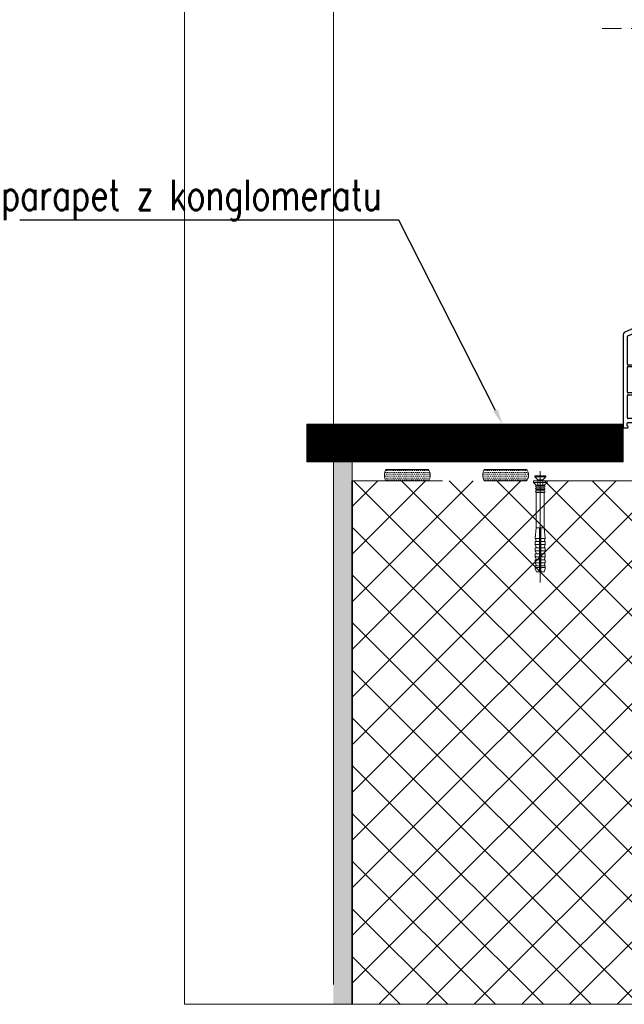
# Model space of a CAD drawing. Header units: millimetres. Extents: x -1427 to 10229, y -1578 to 5221.
# Tile 35 of 129: x 1248 to 1287, y -665 to -600. Entities that reach past the tile are written whole.
import ezdxf
from ezdxf import colors
from ezdxf.entities.mleader import LeaderData, LeaderLine
from ezdxf.math import Vec2, Vec3

# ---------------------------------------------------------------- set-up
doc = ezdxf.new("R2010")
doc.units = ezdxf.units.MM
for name, pattern in [('AUSGEZOGEN', [0]), ('DASHDOT', [25.4, 12.7, -6.35, 0, -6.35]), ('DASHED', [19.05, 12.7, -6.35])]:
    doc.linetypes.add(name, pattern=pattern)
for name, color, linetype, lineweight in [('0-S-linia-beton', 1, 'Continuous', 35), ('2_hatch_zelbet_obrys', 242, 'DASHED', 9), ('A_wymiary', 7, 'Continuous', 5), ('Akcesoria', 35, 'Continuous', 9), ('AT_1_2_WYMIARY_I_OPISY', 1, 'Continuous', 5), ('Kreskowanie', 252, 'Continuous', 5), ('Oś', 1, 'DASHDOT', 9), ('PROJ_WYMIARY', 6, 'Continuous', 13), ('przerywana szyba', 7, 'DASHDOT', 15), ('Tynk', 8, 'Continuous', 18), ('Ściana', 37, 'Continuous', 18)]:
    doc.layers.add(name, color=color, linetype=linetype, lineweight=lineweight)
doc.layers.add('10TNR-01', color=7, linetype='AUSGEZOGEN')
doc.styles.add('SIMPLEX', font='simplex.shx', dxfattribs={"width": 0.77})

# ---------------------------------------------------------------- blocks, each defined once
blk = doc.blocks.new('HP122')
for p, q in [((61.39, 73), (0, 73)), ((0, 73), (0, 70.1)), ((67.97, 60.93), (62.74, 72.13)), ((1.39, 70.2), (3, 70.2)), ((3.5, 69.7), (3.5, 63)), ((6.1, 64.5), (6.1, 69.6)), ((6.6, 70.1), (21.3, 70.1)), ((21.8, 69.6), (21.8, 64.5)), ((23, 64.42), (23, 69.6)), ((23.5, 70.1), (40, 70.1)), ((40.5, 69.6), (40.5, 64.11)), ((41.4, 65.01), (41.4, 69.6)), ((41.9, 70.1), (60.18, 70.1)), ((60.63, 69.81), (61.81, 67.27)), ((0, 62.6), (0, 60.44)), ((0.5, 59.58), (1.5, 59)), ((3, 62.5), (1.39, 62.5)), ((1.5, 59), (2, 59)), ((2, 59), (2, 60)), ((2.5, 60.5), (4.5, 60.5)), ((4.5, 60.5), (6, 59)), ((6, 59), (6, 50.29)), ((8.45, 60.22), (6.39, 62.29)), ((21.3, 64), (6.6, 64)), ((6.6, 62.8), (21.6, 62.8)), ((8.6, 58.75), (8.6, 59.87)), ((21.8, 58.45), (8.9, 58.45)), ((22.1, 62.3), (22.1, 58.75)), ((23, 58.75), (23, 62.19)), ((38.15, 58.45), (23.3, 58.45)), ((38.31, 61.41), (23.42, 63.93)), ((23.58, 62.68), (37.99, 60.24)), ((44.78, 62.4), (51.8, 60.52)), ((52.11, 62.92), (45.4, 64.72)), ((51.92, 60.5), (59.4, 60.5)), ((57.1, 62.9), (52.24, 62.9)), ((58.39, 64.82), (57.55, 63.17)), ((59, 62.73), (59.72, 64.14)), ((59.4, 60.5), (60.2, 61.3)), ((60.2, 62), (59.45, 62)), ((60.2, 61.3), (60.2, 62)), ((64.45, 62), (63.7, 62)), ((63.7, 62), (63.7, 61.3)), ((63.7, 61.3), (64.5, 60.5)), ((64.18, 64.14), (64.89, 62.73)), ((64.5, 60.5), (67.7, 60.5)), ((8.6, 50.83), (8.6, 56.9)), ((9.1, 57.4), (27.9, 57.4)), ((28.4, 56.9), (28.4, 56.05)), ((29.3, 56.05), (29.3, 56.9)), ((29.8, 57.4), (38.48, 57.4)), ((39.9, 52.3), (38.75, 52.3)), ((40.4, 54.6), (40.4, 52.8)), ((43, 11.94), (43, 54.6)), ((6, 48.71), (6, 38)), ((6.07, 50.04), (6.23, 49.75)), ((6.23, 49.25), (6.07, 48.96)), ((8.6, 48.17), (8.6, 43.4)), ((38.75, 51.4), (39.9, 51.4)), ((40.4, 50.9), (40.4, 36.8)), ((1.5, 40), (0.5, 39.42)), ((2, 40), (1.5, 40)), ((2, 38), (2, 40)), ((8.6, 41.5), (8.6, 28.1)), ((10.25, 42.9), (9.1, 42.9)), ((9.1, 42), (10.25, 42)), ((0, 38.56), (0, 37.29)), ((0, 35.71), (0, 34.44)), ((0.07, 37.04), (0.23, 36.75)), ((0.23, 36.25), (0.07, 35.96)), ((0.5, 33.58), (1.5, 33)), ((1.5, 33), (2, 33)), ((2, 33), (2, 35)), ((5.5, 37.5), (2.5, 37.5)), ((2.5, 35.5), (5.5, 35.5)), ((6, 35), (6, 24.29)), ((39.9, 36.3), (38.75, 36.3)), ((38.75, 35.4), (39.9, 35.4)), ((40.4, 34.9), (40.4, 20.8)), ((8.6, 24.83), (8.6, 26.2)), ((10.25, 27.6), (9.1, 27.6)), ((9.1, 26.7), (10.25, 26.7)), ((6, 22.71), (6, 14)), ((6.07, 24.04), (6.23, 23.75)), ((6.23, 23.25), (6.07, 22.96)), ((8.6, 20.8), (8.6, 22.17)), ((10.25, 20.3), (9.1, 20.3)), ((39.9, 20.3), (38.75, 20.3)), ((1.5, 14), (0.5, 13.42)), ((2, 14), (1.5, 14)), ((2, 13), (2, 14)), ((6, 14), (4.5, 12.5)), ((6.19, 10.51), (8.88, 13.2)), ((8.6, 14.9), (8.6, 18.9)), ((9.1, 19.4), (10.25, 19.4)), ((39.9, 14.4), (9.1, 14.4)), ((9.23, 13.35), (18.6, 13.35)), ((20.5, 13.35), (39.9, 13.35)), ((38.75, 19.4), (39.9, 19.4)), ((40.4, 18.9), (40.4, 14.9)), ((0, 12.56), (0, 10.4)), ((1.39, 10.5), (3, 10.5)), ((4.5, 12.5), (2.5, 12.5)), ((3.5, 10), (3.5, 3.3)), ((6.1, 9.6), (6.1, 10.3)), ((6.1, 3.4), (6.1, 7.7)), ((18.6, 9.1), (6.6, 9.1)), ((6.6, 8.2), (18.6, 8.2)), ((19.1, 12.85), (19.1, 9.6)), ((19.1, 7.7), (19.1, 3.4)), ((20, 9.6), (20, 12.85)), ((20, 3.4), (20, 7.7)), ((36.03, 9.1), (20.5, 9.1)), ((20.5, 8.2), (35.81, 8.2)), ((38.77, 6.75), (38.93, 7.04)), ((39, 7.29), (39, 8.56)), ((40.2, 9.54), (45.26, 8.51)), ((40.4, 12.85), (40.4, 12.66)), ((45.62, 11.99), (43.63, 11.46)), ((45.86, 8.97), (46, 11.68)), ((0, 2.9), (0, 0)), ((0, 0), (45.5, 0)), ((3, 2.8), (1.39, 2.8)), ((18.6, 2.9), (6.6, 2.9)), ((35.9, 2.9), (20.5, 2.9)), ((35.77, 4.9), (35.25, 4.9)), ((35.25, 4), (35.9, 4)), ((36.4, 3.5), (36.4, 3.4)), ((36.4, 3.4), (36.4, 3.4)), ((38.93, 5.96), (38.77, 6.25)), ((39, 3.5), (39, 5.71)), ((43, 2.5), (40, 2.5)), ((45.28, 4.49), (43.5, 4.18)), ((43.5, 4.18), (43.5, 3)), ((46, 1.5), (45.87, 4.03)), ((46, 0.5), (46, 1.5))]:
    blk.add_line(p, q)
for centre, radius, start, end in [((61.39, 71.5), 1.5, 25, 90), ((0.6, 70.1), 0.6, 180, 352.81975), ((1.39, 70), 0.2, 90, 172.81975), ((3, 69.7), 0.5, 0, 90), ((6.6, 69.6), 0.5, 90, 180), ((21.3, 69.6), 0.5, 0, 90), ((23.5, 69.6), 0.5, 90, 180), ((40, 69.6), 0.5, 0, 90), ((41.9, 69.6), 0.5, 90, 180), ((41.9, 65.01), 0.5, 180, 290.85059), ((61.95, 63), 4, 94.34461, 152.98825), ((61.95, 63), 2.5, 91.67831, 152.98825), ((60.18, 69.6), 0.5, 25, 90), ((61.63, 67.19), 0.2, 274.34461, 25), ((61.95, 63), 2.5, 27.01175, 91.67831), ((0.6, 62.6), 0.6, 7.18025, 180), ((1, 60.44), 1, 180, 240), ((1.39, 62.7), 0.2, 187.18025, 270), ((2.5, 60), 0.5, 90, 180), ((3, 63), 0.5, 270, 0), ((6.6, 64.5), 0.5, 180, 270), ((6.6, 62.5), 0.3, 90, 225), ((8.1, 59.87), 0.5, 360, 45), ((8.9, 58.75), 0.3, 180, 270), ((21.3, 64.5), 0.5, 270, 0), ((21.6, 62.3), 0.5, 0, 90), ((21.8, 58.75), 0.3, 270, 0), ((23.5, 64.42), 0.5, 180, 260.38144), ((23.5, 62.19), 0.5, 80.38144, 180), ((23.3, 58.75), 0.3, 180, 270), ((37.91, 59.75), 0.5, 357.65473, 80.38144), ((38.15, 58.75), 0.3, 270, 7.30312), ((38.39, 61.9), 0.5, 260.38144, 336.8456), ((44, 59.5), 5.6, 177.65473, 187.30312), ((44, 59.5), 5.6, 130.97561, 156.8456), ((40, 64.11), 0.5, 310.97561, 0), ((44, 59.5), 3, 75, 224.41531), ((44, 59.5), 5.4, 75, 110.85059), ((51.92, 61), 0.5, 255, 270), ((52.24, 63.4), 0.5, 255, 270), ((57.1, 63.4), 0.5, 270, 332.98825), ((59.45, 62.5), 0.5, 152.98825, 270), ((64.45, 62.5), 0.5, 270, 27.01175), ((67.7, 60.8), 0.3, 270, 25), ((9.1, 56.9), 0.5, 90, 180), ((27.9, 56.9), 0.5, 360, 90), ((28.85, 56.05), 0.45, 180, 360), ((29.8, 56.9), 0.5, 90, 180), ((38.75, 51.85), 0.45, 90, 270), ((38.48, 56.9), 0.5, 25.22851, 90), ((44, 59.5), 5.6, 205.22851, 224.41531), ((39.9, 52.8), 0.5, 270, 360), ((39, 54.6), 1.4, 360, 44.41531), ((39, 54.6), 4, 360, 44.41531), ((6.5, 50.29), 0.5, 180, 210), ((6.5, 48.71), 0.5, 150, 180), ((5.8, 49.5), 0.5, 330, 30), ((5.8, 49.5), 3.1, 334.58538, 25.41462), ((39.9, 50.9), 0.5, 360, 90), ((1, 38.56), 1, 120, 180), ((9.1, 43.4), 0.5, 180, 270), ((9.1, 41.5), 0.5, 90, 180), ((10.25, 42.45), 0.45, 270, 90), ((0.5, 37.29), 0.5, 180, 210), ((0.5, 35.71), 0.5, 150, 180), ((1, 34.44), 1, 180, 240), ((-0.2, 36.5), 0.5, 330, 30), ((2.5, 38), 0.5, 180, 270), ((2.5, 35), 0.5, 90, 180), ((5.5, 38), 0.5, 270, 0), ((5.5, 35), 0.5, 0, 90), ((38.75, 35.85), 0.45, 90, 270), ((39.9, 36.8), 0.5, 270, 0), ((39.9, 34.9), 0.5, 0, 90), ((9.1, 28.1), 0.5, 180, 270), ((9.1, 26.2), 0.5, 90, 180), ((10.25, 27.15), 0.45, 270, 90), ((6.5, 24.29), 0.5, 180, 210), ((6.5, 22.71), 0.5, 150, 180), ((5.8, 23.5), 0.5, 330, 30), ((5.8, 23.5), 3.1, 334.58538, 25.41462), ((9.1, 20.8), 0.5, 180, 270), ((10.25, 19.85), 0.45, 270, 90), ((38.75, 19.85), 0.45, 90, 270), ((39.9, 20.8), 0.5, 270, 360), ((1, 12.56), 1, 120, 180), ((2.5, 13), 0.5, 180, 270), ((9.1, 18.9), 0.5, 90, 180), ((9.1, 14.9), 0.5, 180, 270), ((9.23, 12.85), 0.5, 90, 135), ((18.6, 12.85), 0.5, 360, 90), ((20.5, 12.85), 0.5, 90, 180), ((39.9, 18.9), 0.5, 360, 90), ((39.9, 14.9), 0.5, 270, 360), ((39.9, 12.85), 0.5, 0, 90), ((0.6, 10.4), 0.6, 180, 352.81975), ((1.39, 10.3), 0.2, 90, 172.81975), ((3, 10), 0.5, 0, 90), ((6.4, 10.3), 0.3, 135, 180), ((6.6, 9.6), 0.5, 180, 270), ((6.6, 7.7), 0.5, 90, 180), ((18.6, 9.6), 0.5, 270, 360), ((18.6, 7.7), 0.5, 0, 90), ((20.5, 9.6), 0.5, 180, 270), ((20.5, 7.7), 0.5, 90, 180), ((35.81, 7.7), 0.5, 340.52878, 90), ((36.03, 9.6), 0.5, 270, 345.29741), ((39.2, 6.5), 3.1, 160.52878, 197.79159), ((40, 8.56), 3.6, 91.3976, 165.29741), ((39.2, 6.5), 0.5, 150, 210), ((38.5, 7.29), 0.5, 330, 0), ((40, 8.56), 1, 78.5, 180), ((39.9, 12.66), 0.5, 271.3976, 360), ((43.5, 11.94), 0.5, 180, 285), ((45.36, 9), 0.5, 258.5, 357), ((45.7, 11.7), 0.3, 357, 105), ((0.6, 2.9), 0.6, 7.18025, 180), ((1.39, 3), 0.2, 187.18025, 270), ((3, 3.3), 0.5, 270, 0), ((6.6, 3.4), 0.5, 180, 270), ((18.6, 3.4), 0.5, 270, 0), ((20.5, 3.4), 0.5, 180, 270), ((35.25, 4.45), 0.45, 90, 270), ((35.77, 5.4), 0.5, 270, 17.79159), ((35.9, 3.5), 0.5, 0, 90), ((35.9, 3.4), 0.5, 270, 0), ((38.5, 5.71), 0.5, 0, 30), ((40, 3.5), 1, 180, 270), ((43, 3), 0.5, 270, 360), ((45.37, 4), 0.5, 3, 100), ((45.5, 0.5), 0.5, 270, 0)]:
    blk.add_arc(centre, radius, start, end)
blk = doc.blocks.new('A$C9be35ea3')
at = {"layer": 'przerywana szyba'}
blk.add_line((176.802, 385.928), (296.802, 385.928), dxfattribs=at)
at = {"layer": '10TNR-01', "color": 0, "rotation": 90}
blk.add_blockref('HP122', (263.509, 122.748), dxfattribs=at)
blk = doc.blocks.new('*U95')
at = {"layer": 'Akcesoria'}
for p, q in [((7043.99, -27716.58), (7045.99, -27715.78)), ((7043.99, -27718.58), (7043.99, -27716.58)), ((7047.99, -27715.78), (7045.99, -27715.78)), ((7046.85, -27718.58), (7046.85, -27715.78)), ((7047.99, -27716.58), (7049.99, -27715.78)), ((7047.99, -27718.58), (7047.99, -27715.78)), ((7051.99, -27715.78), (7049.99, -27715.78)), ((7049.99, -27718.58), (7049.99, -27715.78)), ((7051.99, -27716.58), (7053.99, -27715.78)), ((7051.99, -27718.58), (7051.99, -27715.78)), ((7055.99, -27715.78), (7053.99, -27715.78)), ((7053.99, -27718.58), (7053.99, -27715.78)), ((7055.99, -27716.58), (7057.99, -27715.78)), ((7055.99, -27718.58), (7055.99, -27715.78)), ((7059.99, -27715.78), (7057.99, -27715.78)), ((7057.99, -27718.58), (7057.99, -27715.78)), ((7059.99, -27716.58), (7061.99, -27715.78)), ((7059.99, -27718.58), (7059.99, -27715.78)), ((7063.99, -27715.78), (7061.99, -27715.78)), ((7061.99, -27718.58), (7061.99, -27715.78)), ((7063.99, -27716.58), (7065.99, -27715.78)), ((7063.99, -27718.58), (7063.99, -27715.78)), ((7072.99, -27716.48), (7065.99, -27715.78)), ((7065.99, -27718.58), (7065.99, -27715.78)), ((7096.45, -27716.48), (7072.99, -27716.48)), ((7072.99, -27721.68), (7072.99, -27716.48)), ((7096.45, -27716.48), (7095.65, -27716.48)), ((7096.45, -27716.48), (7096.45, -27721.68)), ((7097.45, -27716.48), (7097.45, -27721.68)), ((7098.25, -27716.48), (7097.45, -27716.48)), ((7098.25, -27716.48), (7098.25, -27721.68)), ((7099.25, -27716.48), (7099.25, -27721.68)), ((7100.05, -27716.48), (7099.25, -27716.48)), ((7100.05, -27716.48), (7100.05, -27721.68)), ((7104.68, -27717.43), (7100.93, -27717.43)), ((7101.05, -27716.48), (7101.05, -27721.68)), ((7101.09, -27716.48), (7101.05, -27716.48)), ((7102.99, -27714.58), (7101.09, -27716.48)), ((7101.09, -27716.48), (7101.09, -27721.68)), ((7103.99, -27714.58), (7102.99, -27714.58)), ((7102.99, -27723.58), (7102.99, -27714.58)), ((7103.99, -27723.58), (7103.99, -27714.58)), ((7106.68, -27715.43), (7104.68, -27717.43)), ((7104.68, -27720.73), (7104.68, -27717.43)), ((7107.38, -27715.43), (7106.68, -27715.43)), ((7106.68, -27722.73), (7106.68, -27715.43)), ((7107.38, -27722.73), (7107.38, -27715.43)), ((7071.76, -27718.58), (7043.99, -27718.58)), ((7071.76, -27719.58), (7043.99, -27719.58)), ((7043.99, -27721.58), (7043.99, -27719.58)), ((7043.99, -27721.58), (7045.99, -27722.38)), ((7047.99, -27722.38), (7045.99, -27722.38)), ((7046.85, -27722.38), (7046.85, -27719.58)), ((7047.99, -27722.38), (7047.99, -27719.58)), ((7047.99, -27721.58), (7049.99, -27722.38)), ((7049.56, -27718.98), (7050.72, -27718.58)), ((7049.56, -27719.18), (7049.56, -27718.98)), ((7049.56, -27719.18), (7050.72, -27719.58)), ((7049.99, -27722.38), (7049.99, -27719.58)), ((7051.99, -27722.38), (7049.99, -27722.38)), ((7051.99, -27722.38), (7051.99, -27719.58)), ((7051.99, -27721.58), (7053.99, -27722.38)), ((7053.99, -27722.38), (7053.99, -27719.58)), ((7055.99, -27722.38), (7053.99, -27722.38)), ((7055.99, -27722.38), (7055.99, -27719.58)), ((7055.99, -27721.58), (7057.99, -27722.38)), ((7057.99, -27722.38), (7057.99, -27719.58)), ((7059.99, -27722.38), (7057.99, -27722.38)), ((7059.99, -27722.38), (7059.99, -27719.58)), ((7059.99, -27721.58), (7061.99, -27722.38)), ((7061.99, -27722.38), (7061.99, -27719.58)), ((7063.99, -27722.38), (7061.99, -27722.38)), ((7063.99, -27722.38), (7063.99, -27719.58)), ((7063.99, -27721.58), (7065.99, -27722.38)), ((7065.99, -27722.38), (7065.99, -27719.58)), ((7072.99, -27721.68), (7065.99, -27722.38)), ((7096.45, -27721.68), (7072.99, -27721.68)), ((7098.25, -27721.68), (7097.45, -27721.68)), ((7100.05, -27721.68), (7099.25, -27721.68)), ((7104.68, -27720.73), (7100.93, -27720.73)), ((7101.09, -27721.68), (7101.05, -27721.68)), ((7102.99, -27723.58), (7101.09, -27721.68)), ((7103.99, -27723.58), (7102.99, -27723.58)), ((7106.68, -27722.73), (7104.68, -27720.73)), ((7107.38, -27722.73), (7106.68, -27722.73))]:
    blk.add_line(p, q, dxfattribs=at)
at = {"layer": 'Akcesoria', "linetype": 'DASHDOT', "ltscale": 10}
blk.add_line((7110.4, -27719.08), (7037.09, -27719.08), dxfattribs=at)
at = {"layer": 'Akcesoria'}
for centre, radius, start, end in [((7096.95, -27716.48), 0.5, 0, 180), ((7098.75, -27716.48), 0.5, 0, 180), ((7100.55, -27716.48), 0.5, 0, 180), ((7072.08, -27719.08), 0.59, 238.00803, 121.99197), ((7096.95, -27721.68), 0.5, 180, 0), ((7098.75, -27721.68), 0.5, 180, 0), ((7100.55, -27721.68), 0.5, 180, 0)]:
    blk.add_arc(centre, radius, start, end, dxfattribs=at)

msp = doc.modelspace()

# ---------------------------------------------------------------- hatches: boundary and pattern name
at = {"layer": 'Kreskowanie'}
h = msp.add_hatch(dxfattribs=at)
h.set_pattern_fill('DOTS', color=256, scale=2, angle=180.0000476, style=0)
h.set_pattern_definition([(180.0000476, (-763.14625, 666.44623), (-0.062499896, -0.125000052), [0, -0.125])])
edge = h.paths.add_edge_path()
edge.add_arc((1272.52814, -630.23844), 0.84942, 153.8030246, 206.1968803, ccw=False)
edge.add_line((1271.76597, -629.86345), (1274.58716, -629.86413))
edge.add_arc((1273.93896, -630.23878), 0.74868, 329.9728069, 390.027098, ccw=False)
edge.add_line((1274.58716, -630.61342), (1271.76597, -630.61342))
h = msp.add_hatch(dxfattribs=at)
h.set_pattern_fill('DOTS', color=256, scale=2, angle=180.0000476, style=0)
h.set_pattern_definition([(180.0000476, (-778.19949, 666.44623), (-0.062499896, -0.125000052), [0, -0.125])])
edge = h.paths.add_edge_path()
edge.add_arc((1279.00759, -630.23844), 0.84942, 153.8030246, 206.1968803, ccw=False)
edge.add_line((1278.24541, -629.86345), (1281.0666, -629.86413))
edge.add_arc((1280.41841, -630.23878), 0.74868, 329.9728069, 390.027098, ccw=False)
edge.add_line((1281.0666, -630.61342), (1278.24541, -630.61342))
at = {"layer": 'Tynk'}
h = msp.add_hatch(dxfattribs=at)
h.set_pattern_fill('DOLMIT', color=256, scale=0.01, angle=180, style=0)
h.set_pattern_definition([(90, (-4959.163175, 31842.990325), (-0.0635, 8e-17), []), (135, (-4959.16318, 31842.99032), (-0.1269999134, -0.1269999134), [0.0898025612, -0.1796051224])])
h.paths.add_polyline_path([(1287.4022, -629.36413), (1287.4022, -626.86413), (1266.558, -626.86413), (1266.558, -629.36413)])
h = msp.add_hatch(dxfattribs=at)
h.set_pattern_fill('AR-SAND', color=256, scale=0.01, angle=270, style=0)
h.set_pattern_definition([(307.5, (1645.23077, -1464.10498), (0.48941324, 0.01600031), [0, -0.38608, 0, -0.4318, 0, -0.41275]), (277.5, (1645.2308, -1464.105), (0.7168251, -0.4495233), [0, -0.20828, 0, -0.34798, 0, -0.13335]), (237.5, (1645.23077, -1463.79256), (0.00143718, -0.79099237), [0, -0.127, 0, -0.4572, 0, -0.5969]), (227.5, (1645.2308, -1463.79256), (0.2229293, -0.76355645), [0, -0.0635, 0, -0.29972, 0, -0.3429])])
h.paths.add_polyline_path([(1268.308, -629.36413), (1269.558, -629.36413), (1269.558, -665.11833), (1268.308, -665.11833)])
at = {"layer": 'Ściana'}
h = msp.add_hatch(dxfattribs=at)
h.set_pattern_fill('ANSI37', color=256, scale=0.7, angle=270, style=0)
h.set_pattern_definition([(225, (-4959.1632, 31842.9903), (1.57154482, -1.57154482), []), (315, (-4959.1632, 31842.9903), (1.57154482, 1.57154482), [])])
h.paths.add_polyline_path([(1269.558, -665.11833), (1294.558, -665.11833), (1294.558, -630.6134), (1269.558, -630.6134)])

# ---------------------------------------------------------------- linework, layer by layer
at = {"layer": '0-S-linia-beton'}
msp.add_lwpolyline([(1269.558, -630.6134), (1269.558, -665.11833)], dxfattribs=at)
at = {"layer": '2_hatch_zelbet_obrys'}
msp.add_lwpolyline([(1294.558, -665.11833), (1294.558, -630.6134), (1269.558, -630.6134), (1269.55775, -665.11833)], dxfattribs=at)
at = {"layer": 'A_wymiary'}
msp.add_lwpolyline([(1268.308, -629.36413), (1268.308, -578.11266)], dxfattribs=at)
at = {"layer": 'Kreskowanie'}
for points in [[(1274.58716, -629.86411, -0.26820311), (1274.58716, -630.6134), (1271.76597, -630.6134, -0.23267903), (1271.76597, -629.86343)], [(1281.0666, -629.86411, -0.26820311), (1281.0666, -630.6134), (1278.24541, -630.6134, -0.23267903), (1278.24541, -629.86343)]]:
    msp.add_lwpolyline(points, format="xyb", close=True, dxfattribs=at)
at = {"layer": 'Oś', "ltscale": 10}
msp.add_lwpolyline([(1258.49574, -665.11833), (1317.35889, -665.11833), (1317.35889, -541.7884), (1258.49574, -541.7884)], close=True, dxfattribs=at)
at = {"layer": 'Tynk'}
for points in [[(1266.558, -629.36413), (1266.558, -626.86413), (1287.4022, -626.86413), (1287.4022, -629.36413), (1266.558, -629.36413)], [(1268.308, -665.11833), (1269.558, -665.11833), (1269.558, -629.36413), (1268.308, -629.36413), (1268.308, -663.81742)]]:
    msp.add_lwpolyline(points, dxfattribs=at)

# ---------------------------------------------------------------- block references
at = {"layer": 'A_wymiary', "xscale": 0.1, "yscale": 0.1, "zscale": 0.1}
msp.add_blockref('A$C9be35ea3', (1268.34627, -639.38823), dxfattribs=at)
at = {"layer": 'PROJ_WYMIARY', "color": 2, "xscale": -0.1, "yscale": 0.1, "zscale": 0.1, "rotation": 270}
msp.add_blockref('*U95', (4053.85037, -1341.01273), dxfattribs=at)

# ---------------------------------------------------------------- leaders
at = {"layer": 'AT_1_2_WYMIARY_I_OPISY'}
ml = msp.add_multileader_mtext('Standard', dxfattribs=at)
ml.set_content('{\\C7;parapet z konglomeratu}', color=256, style='SIMPLEX')
ml.set_leader_properties()
ml.build(insert=Vec2(0, 0))
ml.multileader.update_dxf_attribs({"text_right_attachment_type": 6, "dogleg_length": 0.36, "arrow_head_size": 1})
ctx = ml.context
ctx.base_point, ctx.char_height, ctx.arrow_head_size, ctx.landing_gap_size, ctx.plane_origin = Vec3(1243.28406, -612.09617), 2, 1, 0.2, Vec3(1289.17671, -610.8331)
ctx.right_attachment, ctx.text_align_type = 6, 2
notes = []
notes.append((ctx, [(0, (1, 1, 0), (1272.61699, -613.42951), (-1, 0), 0.9196, [(0, [(1279.44956, -626.86413)], 0, [])])]))
ctx.mtext.insert, ctx.mtext.alignment, ctx.mtext.flow_direction = Vec3(1271.49739, -610.76284), 3, 5
for ctx, leaders in notes:
    for number, flags, end, landing, length, lines in leaders:
        leader = LeaderData()
        leader.index, (leader.has_last_leader_line, leader.has_dogleg_vector, leader.attachment_direction) = number, flags
        leader.last_leader_point, leader.dogleg_vector, leader.dogleg_length = Vec3(end), Vec3(landing), length
        for number, points, colour, breaks in lines:
            line = LeaderLine()
            line.index, line.vertices, line.color, line.breaks = number, Vec3.list(points), colors.encode_raw_color(colour), breaks
            leader.lines.append(line)
        ctx.leaders.append(leader)

doc.saveas('drawing.dxf')
